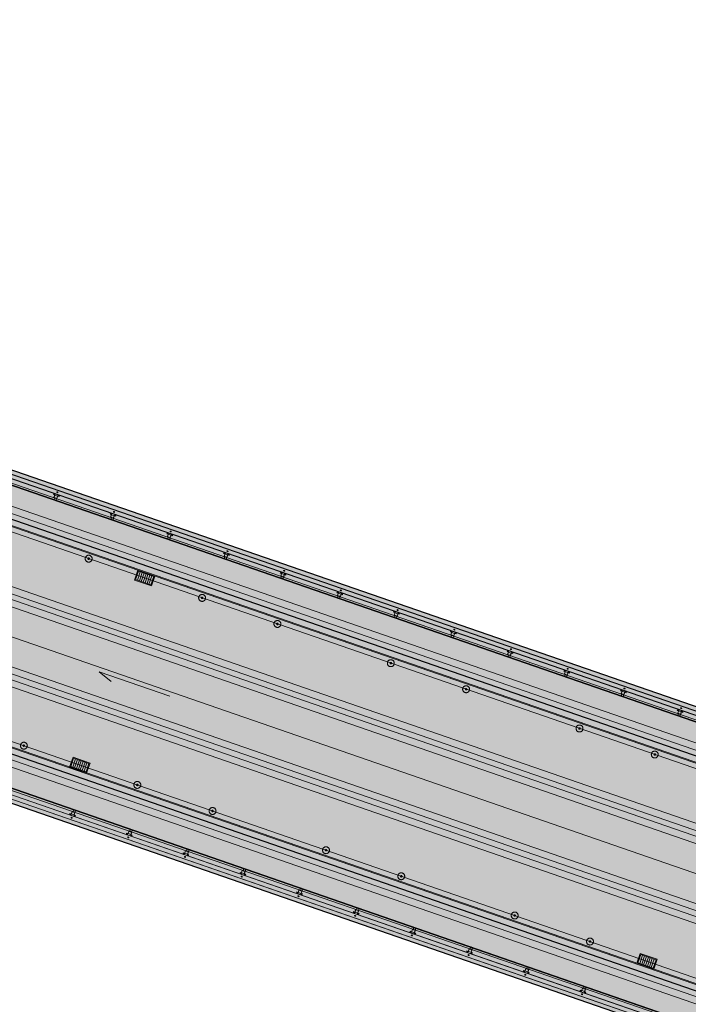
# Model space of a CAD drawing. Header units: metres. Extents: x 7508979 to 7510298, y 5841961 to 5842536.
# Tile 22 of 64: x 7509626 to 7509648, y 5842486 to 5842519. Entities that reach past the tile are written whole.
import ezdxf

# ---------------------------------------------------------------- set-up
doc = ezdxf.new("R2010")
doc.units = ezdxf.units.M
doc.linetypes.add('ACAD_ISO10W100', pattern=[18, 12, -3, 0, -3])
doc.linetypes.add('DASHED', pattern=[0.75, 0.5, -0.25])
for name, color, linetype, lineweight in [('013_AKP-Osie-2', 142, 'ACAD_ISO10W100', 18), ('07_AKP-Wyposazenie', 133, 'Continuous', 18), ('08_JK_beton_przerywana', 40, 'DASHED', 9), ('09_JK_stal_przerywana', 90, 'DASHED', 9), ('16_JK_wyposażenie cienka', 200, 'Continuous', 13), ('AKP-Beton-widok', 44, 'Continuous', 30), ('AKP-Opisy', 7, 'Continuous', 13)]:
    doc.layers.add(name, color=color, linetype=linetype, lineweight=lineweight)
doc.layers.add('03_AKP-Kreskowania', color=7, linetype='Continuous', lineweight=9, true_color=0xa6a6a6)

msp = doc.modelspace()

# ---------------------------------------------------------------- hatches: boundary and pattern name
at = {"layer": '03_AKP-Kreskowania', "ltscale": 100, "transparency": 33554687}
h = msp.add_hatch(dxfattribs=at)
h.set_pattern_fill('GRASS', color=256, scale=0.045, angle=160.9032)
h.set_pattern_definition([(250.90316, (7511633.8898, 5841844.2328), (0.49932114, -1.028167), [0.2143125, -1.4021336]), (205.90316, (7511633.8898, 5841844.2328), (0.49932114, -1.028167), [0.2143125, -0.9286875]), (295.90316, (7511633.8898, 5841844.2328), (1.028167, 0.49932114), [0.2143125, -0.9286875])])
edge = h.paths.add_edge_path()
edge.add_spline(control_points=[(7509560.428, 5842502.042), (7509560.976, 5842501.827), (7509562.224, 5842501.368), (7509563.485, 5842500.974), (7509564.203, 5842500.78)], knot_values=[19454.944206, 19454.944206, 19454.944206, 19454.944206, 21223.462374, 23456.740739, 23456.740739, 23456.740739, 23456.740739], degree=3, periodic=0)
edge.add_line((7509564.203, 5842500.78), (7509567.942, 5842511.58))
edge.add_line((7509567.942, 5842511.58), (7509567.945, 5842511.601))
edge.add_line((7509567.945, 5842511.601), (7509564.265, 5842513.123))
edge.add_line((7509564.265, 5842513.123), (7509560.428, 5842502.042))
edge = h.paths.add_edge_path()
edge.add_spline(control_points=[(7509557.96, 5842503.098), (7509558.5, 5842502.847), (7509559.045, 5842502.608), (7509559.593, 5842502.379)], knot_values=[24358.247031, 24358.247031, 24358.247031, 24358.247031, 26137.75858, 26137.75858, 26137.75858, 26137.75858], degree=3, periodic=0)
edge.add_line((7509559.593, 5842502.379), (7509563.432, 5842513.467))
edge.add_line((7509563.432, 5842513.467), (7509561.786, 5842514.148))
edge.add_line((7509561.786, 5842514.148), (7509557.96, 5842503.098))
edge = h.paths.add_edge_path()
edge.add_line((7509571.9, 5842523.027), (7509571.912, 5842523.045))
edge.add_line((7509571.912, 5842523.045), (7509575.65, 5842533.845))
edge.add_spline(control_points=[(7509575.65, 5842533.845), (7509574.966, 5842534.136), (7509573.732, 5842534.607), (7509572.467, 5842535.017), (7509571.904, 5842535.187)], knot_values=[19454.944206, 19454.944206, 19454.944206, 19454.944206, 21688.222571, 23456.740739, 23456.740739, 23456.740739, 23456.740739], degree=3, periodic=0)
edge.add_line((7509571.904, 5842535.187), (7509568.067, 5842524.106))
edge.add_line((7509568.067, 5842524.106), (7509571.9, 5842523.027))
edge = h.paths.add_edge_path()
edge.add_line((7509565.485, 5842524.833), (7509567.199, 5842524.351))
edge.add_line((7509567.199, 5842524.351), (7509571.038, 5842535.439))
edge.add_spline(control_points=[(7509571.038, 5842535.439), (7509570.467, 5842535.598), (7509569.891, 5842535.746), (7509569.311, 5842535.883)], knot_values=[24358.247031, 24358.247031, 24358.247031, 24358.247031, 26137.75858, 26137.75858, 26137.75858, 26137.75858], degree=3, periodic=0)
edge.add_line((7509569.311, 5842535.883), (7509565.485, 5842524.833))
edge = h.paths.add_edge_path()
edge.add_line((7509887.633, 5842386.674), (7509887.585, 5842386.691))
edge.add_line((7509887.585, 5842386.691), (7509891.94, 5842399.269))
edge.add_line((7509891.94, 5842399.269), (7509891.864, 5842399.293))
edge.add_line((7509891.864, 5842399.293), (7509887.479, 5842386.628))
edge.add_spline(control_points=[(7509887.479, 5842386.628), (7509887.954, 5842386.375), (7509890.784, 5842384.953), (7509893.631, 5842383.885), (7509896.087, 5842383.23), (7509896.113, 5842383.223)], knot_values=[21013.433794, 21013.433794, 21013.433794, 21013.433794, 22562.78043, 30165.17056, 30248.311095, 30248.311095, 30248.311095, 30248.311095], degree=3, periodic=0)
edge.add_line((7509896.113, 5842383.223), (7509900.72, 5842396.528))
edge.add_line((7509900.72, 5842396.528), (7509891.988, 5842399.254))
edge.add_line((7509891.988, 5842399.254), (7509887.633, 5842386.674))
edge = h.paths.add_edge_path()
edge.add_line((7509903.483, 5842409.68), (7509906.986, 5842419.799))
edge.add_spline(control_points=[(7509906.986, 5842419.799), (7509906.32, 5842420.076), (7509903.682, 5842421.115), (7509900.933, 5842421.938), (7509898.837, 5842422.185)], knot_values=[9690.860076, 9690.860076, 9690.860076, 9690.860076, 11850.095835, 18161.631326, 18161.631326, 18161.631326, 18161.631326], degree=3, periodic=0)
edge.add_line((7509898.837, 5842422.185), (7509895.51, 5842412.576))
edge.add_line((7509895.51, 5842412.576), (7509895.509, 5842412.571))
edge.add_line((7509895.509, 5842412.571), (7509903.483, 5842409.68))
at = {"layer": '03_AKP-Kreskowania', "ltscale": 100, "transparency": 33554572}
h = msp.add_hatch(color=256, dxfattribs=at)
h.dxf.hatch_style = 1
h.paths.add_polyline_path([(7509620.618, 5842503.678), (7509658.01, 5842490.732), (7509658.517, 5842492.197), (7509621.125, 5842505.143)])
at = {"layer": '03_AKP-Kreskowania', "ltscale": 100, "transparency": 33554636}
h = msp.add_hatch(color=256, dxfattribs=at)
h.dxf.hatch_style = 1
h.paths.add_polyline_path([(7509658.077, 5842490.497), (7509658.142, 5842490.686), (7509620.485, 5842503.724), (7509620.42, 5842503.535)])
at = {"layer": '03_AKP-Kreskowania', "ltscale": 100, "transparency": 33554508}
h = msp.add_hatch(color=256, dxfattribs=at)
h.dxf.hatch_style = 1
h.paths.add_polyline_path([(7509618.082, 5842496.936), (7509655.834, 5842483.866), (7509658.124, 5842490.481), (7509620.373, 5842503.551)])
at = {"layer": '03_AKP-Kreskowania', "ltscale": 100, "transparency": 33554636}
h = msp.add_hatch(color=256, dxfattribs=at)
h.dxf.hatch_style = 1
h.paths.add_polyline_path([(7509655.721, 5842483.693), (7509655.787, 5842483.882), (7509618.13, 5842496.92), (7509618.064, 5842496.731)])
at = {"layer": '03_AKP-Kreskowania', "ltscale": 100, "transparency": 33554572}
h = msp.add_hatch(color=256, dxfattribs=at)
h.dxf.hatch_style = 1
h.paths.add_polyline_path([(7509617.689, 5842495.22), (7509655.082, 5842482.274), (7509655.589, 5842483.739), (7509618.196, 5842496.685)])

# ---------------------------------------------------------------- linework, layer by layer
at = {"layer": '013_AKP-Osie-2', "ltscale": 100}
for p, q in [((7509902.654, 5842402.116), (7509563.636, 5842519.491)), ((7509903.734, 5842405.235), (7509582.485, 5842516.457)), ((7509901.574, 5842398.997), (7509562.556, 5842516.372))]:
    msp.add_line(p, q, dxfattribs=at)
at = {"layer": '07_AKP-Wyposazenie', "ltscale": 100}
for p, q in [((7509903.799, 5842405.423), (7509564.781, 5842522.798)), ((7509901.509, 5842398.808), (7509562.49, 5842516.183))]:
    msp.add_line(p, q, dxfattribs=at)
at = {"layer": '08_JK_beton_przerywana', "ltscale": 400}
for p, q in [((7509657.492, 5842491.107), (7509621.253, 5842503.654)), ((7509657.567, 5842491.324), (7509621.328, 5842503.871)), ((7509657.433, 5842490.937), (7509621.194, 5842503.484)), ((7509657.358, 5842490.72), (7509621.118, 5842503.267)), ((7509656.74, 5842488.934), (7509620.5, 5842501.481)), ((7509656.605, 5842488.546), (7509620.366, 5842501.093)), ((7509656.664, 5842488.716), (7509620.425, 5842501.263)), ((7509656.53, 5842488.329), (7509620.291, 5842500.876)), ((7509655.912, 5842486.543), (7509619.672, 5842499.089)), ((7509655.837, 5842486.325), (7509619.597, 5842498.872)), ((7509655.702, 5842485.938), (7509619.463, 5842498.485)), ((7509655.778, 5842486.155), (7509619.538, 5842498.702)), ((7509655.009, 5842483.935), (7509618.769, 5842496.481)), ((7509655.084, 5842484.152), (7509618.845, 5842496.699)), ((7509654.875, 5842483.547), (7509618.635, 5842496.094)), ((7509654.95, 5842483.764), (7509618.71, 5842496.311))]:
    msp.add_line(p, q, dxfattribs=at)
at = {"layer": '09_JK_stal_przerywana', "ltscale": 200}
for p, q in [((7509575.662, 5842520.741), (7509892.574, 5842411.02)), ((7509575.619, 5842520.616), (7509892.531, 5842410.895)), ((7509572.357, 5842511.197), (7509889.27, 5842401.476)), ((7509572.314, 5842511.072), (7509889.227, 5842401.351))]:
    msp.add_line(p, q, dxfattribs=at)
at = {"layer": '09_JK_stal_przerywana', "ltscale": 100}
for centre, radius in [((7509627.857, 5842500.748), 0.115), ((7509627.857, 5842500.748), 0.025), ((7509631.637, 5842499.44), 0.115), ((7509631.637, 5842499.44), 0.025), ((7509634.146, 5842498.571), 0.115), ((7509634.146, 5842498.571), 0.025), ((7509637.926, 5842497.263), 0.115), ((7509637.926, 5842497.263), 0.025), ((7509640.435, 5842496.394), 0.115), ((7509640.435, 5842496.394), 0.025), ((7509644.215, 5842495.085), 0.115), ((7509644.215, 5842495.085), 0.025), ((7509625.698, 5842494.511), 0.115), ((7509625.698, 5842494.511), 0.025), ((7509646.723, 5842494.217), 0.115), ((7509646.723, 5842494.217), 0.025), ((7509629.478, 5842493.202), 0.115), ((7509629.478, 5842493.202), 0.025), ((7509631.986, 5842492.334), 0.115), ((7509631.986, 5842492.334), 0.025), ((7509635.766, 5842491.025), 0.115), ((7509635.766, 5842491.025), 0.025), ((7509638.275, 5842490.156), 0.115), ((7509638.275, 5842490.156), 0.025), ((7509642.055, 5842488.848), 0.115), ((7509642.055, 5842488.848), 0.025), ((7509644.564, 5842487.979), 0.115), ((7509644.564, 5842487.979), 0.025)]:
    msp.add_circle(centre, radius, dxfattribs=at)
at = {"layer": '16_JK_wyposażenie cienka'}
for p, q in [((7509565.201, 5842524.012), (7509893.703, 5842410.279)), ((7509565.22, 5842524.066), (7509893.721, 5842410.333)), ((7509565.194, 5842523.992), (7509893.696, 5842410.259)), ((7509575.663, 5842520.745), (7509892.576, 5842411.023)), ((7509575.617, 5842520.612), (7509892.53, 5842410.891)), ((7509562.051, 5842514.915), (7509901.07, 5842397.54)), ((7509562.07, 5842514.969), (7509901.089, 5842397.594)), ((7509562.077, 5842514.989), (7509901.096, 5842397.614)), ((7509572.359, 5842511.201), (7509889.271, 5842401.479)), ((7509572.313, 5842511.068), (7509889.225, 5842401.347)), ((7509626.681, 5842502.886), (7509626.703, 5842502.926)), ((7509626.728, 5842502.869), (7509626.681, 5842502.886)), ((7509626.702, 5842502.795), (7509626.743, 5842502.912)), ((7509626.743, 5842502.912), (7509626.702, 5842502.795)), ((7509626.736, 5842502.771), (7509626.755, 5842502.765)), ((7509626.756, 5842502.77), (7509626.739, 5842502.775)), ((7509626.749, 5842502.777), (7509626.743, 5842502.758)), ((7509626.837, 5842502.879), (7509626.797, 5842502.762)), ((7509626.8, 5842502.77), (7509626.837, 5842502.879)), ((7509626.87, 5842502.82), (7509626.823, 5842502.836)), ((7509626.877, 5842502.865), (7509626.87, 5842502.82)), ((7509628.571, 5842502.231), (7509628.593, 5842502.271)), ((7509628.618, 5842502.215), (7509628.571, 5842502.231)), ((7509628.592, 5842502.14), (7509628.633, 5842502.257)), ((7509628.633, 5842502.257), (7509628.592, 5842502.14)), ((7509628.626, 5842502.117), (7509628.645, 5842502.11)), ((7509628.646, 5842502.115), (7509628.629, 5842502.121)), ((7509628.639, 5842502.123), (7509628.633, 5842502.104)), ((7509628.727, 5842502.225), (7509628.687, 5842502.108)), ((7509628.69, 5842502.116), (7509628.727, 5842502.225)), ((7509628.76, 5842502.166), (7509628.713, 5842502.182)), ((7509628.767, 5842502.211), (7509628.76, 5842502.166)), ((7509630.461, 5842501.577), (7509630.483, 5842501.617)), ((7509630.508, 5842501.561), (7509630.461, 5842501.577)), ((7509630.482, 5842501.486), (7509630.523, 5842501.603)), ((7509630.523, 5842501.603), (7509630.482, 5842501.486)), ((7509630.516, 5842501.462), (7509630.535, 5842501.456)), ((7509630.536, 5842501.461), (7509630.519, 5842501.467)), ((7509630.529, 5842501.469), (7509630.523, 5842501.45)), ((7509630.617, 5842501.57), (7509630.577, 5842501.453)), ((7509630.58, 5842501.462), (7509630.617, 5842501.57)), ((7509630.65, 5842501.511), (7509630.602, 5842501.528)), ((7509630.657, 5842501.557), (7509630.65, 5842501.511)), ((7509632.351, 5842500.923), (7509632.373, 5842500.963)), ((7509632.398, 5842500.906), (7509632.351, 5842500.923)), ((7509632.372, 5842500.832), (7509632.413, 5842500.949)), ((7509632.413, 5842500.949), (7509632.372, 5842500.832)), ((7509632.406, 5842500.808), (7509632.425, 5842500.802)), ((7509632.426, 5842500.807), (7509632.409, 5842500.812)), ((7509632.419, 5842500.814), (7509632.412, 5842500.795)), ((7509632.507, 5842500.916), (7509632.467, 5842500.799)), ((7509632.47, 5842500.807), (7509632.507, 5842500.916)), ((7509632.54, 5842500.857), (7509632.492, 5842500.873)), ((7509632.547, 5842500.902), (7509632.54, 5842500.857)), ((7509634.241, 5842500.268), (7509634.263, 5842500.308)), ((7509634.288, 5842500.252), (7509634.241, 5842500.268)), ((7509634.262, 5842500.177), (7509634.303, 5842500.294)), ((7509634.303, 5842500.294), (7509634.262, 5842500.177)), ((7509634.296, 5842500.154), (7509634.315, 5842500.147)), ((7509634.316, 5842500.152), (7509634.299, 5842500.158)), ((7509634.309, 5842500.16), (7509634.302, 5842500.141)), ((7509634.397, 5842500.262), (7509634.357, 5842500.145)), ((7509634.359, 5842500.153), (7509634.397, 5842500.262)), ((7509634.43, 5842500.203), (7509634.382, 5842500.219)), ((7509634.437, 5842500.248), (7509634.43, 5842500.203)), ((7509636.131, 5842499.614), (7509636.153, 5842499.654)), ((7509636.178, 5842499.598), (7509636.131, 5842499.614)), ((7509636.152, 5842499.523), (7509636.193, 5842499.64)), ((7509636.193, 5842499.64), (7509636.152, 5842499.523)), ((7509636.186, 5842499.499), (7509636.205, 5842499.493)), ((7509636.206, 5842499.498), (7509636.189, 5842499.504)), ((7509636.199, 5842499.506), (7509636.192, 5842499.487)), ((7509636.287, 5842499.607), (7509636.246, 5842499.49)), ((7509636.249, 5842499.499), (7509636.287, 5842499.607)), ((7509636.32, 5842499.548), (7509636.272, 5842499.565)), ((7509636.327, 5842499.594), (7509636.32, 5842499.548)), ((7509638.02, 5842498.96), (7509638.042, 5842499)), ((7509638.068, 5842498.943), (7509638.02, 5842498.96)), ((7509638.042, 5842498.869), (7509638.082, 5842498.986)), ((7509638.082, 5842498.986), (7509638.042, 5842498.869)), ((7509638.076, 5842498.845), (7509638.095, 5842498.839)), ((7509638.096, 5842498.844), (7509638.079, 5842498.849)), ((7509638.089, 5842498.851), (7509638.082, 5842498.832)), ((7509638.177, 5842498.953), (7509638.136, 5842498.836)), ((7509638.139, 5842498.844), (7509638.177, 5842498.953)), ((7509638.209, 5842498.894), (7509638.162, 5842498.91)), ((7509638.217, 5842498.939), (7509638.209, 5842498.894)), ((7509639.91, 5842498.305), (7509639.932, 5842498.345)), ((7509639.958, 5842498.289), (7509639.91, 5842498.305)), ((7509639.932, 5842498.214), (7509639.972, 5842498.331)), ((7509639.972, 5842498.331), (7509639.932, 5842498.214)), ((7509639.966, 5842498.191), (7509639.985, 5842498.184)), ((7509639.986, 5842498.189), (7509639.969, 5842498.195)), ((7509639.979, 5842498.197), (7509639.972, 5842498.178)), ((7509640.067, 5842498.299), (7509640.026, 5842498.182)), ((7509640.029, 5842498.19), (7509640.067, 5842498.299)), ((7509640.099, 5842498.24), (7509640.052, 5842498.256)), ((7509640.107, 5842498.285), (7509640.099, 5842498.24)), ((7509641.8, 5842497.651), (7509641.822, 5842497.691)), ((7509641.848, 5842497.635), (7509641.8, 5842497.651)), ((7509641.822, 5842497.56), (7509641.862, 5842497.677)), ((7509641.862, 5842497.677), (7509641.822, 5842497.56)), ((7509641.856, 5842497.536), (7509641.875, 5842497.53)), ((7509641.876, 5842497.535), (7509641.859, 5842497.541)), ((7509641.869, 5842497.543), (7509641.862, 5842497.524)), ((7509641.957, 5842497.644), (7509641.916, 5842497.527)), ((7509641.919, 5842497.536), (7509641.957, 5842497.644)), ((7509641.989, 5842497.585), (7509641.942, 5842497.602)), ((7509641.997, 5842497.631), (7509641.989, 5842497.585)), ((7509643.69, 5842496.997), (7509643.712, 5842497.037)), ((7509643.738, 5842496.98), (7509643.69, 5842496.997)), ((7509643.712, 5842496.906), (7509643.752, 5842497.023)), ((7509643.752, 5842497.023), (7509643.712, 5842496.906)), ((7509643.746, 5842496.882), (7509643.765, 5842496.876)), ((7509643.765, 5842496.881), (7509643.748, 5842496.886)), ((7509643.759, 5842496.888), (7509643.752, 5842496.869)), ((7509643.847, 5842496.99), (7509643.806, 5842496.873)), ((7509643.809, 5842496.881), (7509643.847, 5842496.99)), ((7509643.879, 5842496.931), (7509643.832, 5842496.948)), ((7509643.887, 5842496.976), (7509643.879, 5842496.931)), ((7509645.58, 5842496.342), (7509645.602, 5842496.382)), ((7509645.627, 5842496.326), (7509645.58, 5842496.342)), ((7509645.602, 5842496.251), (7509645.642, 5842496.368)), ((7509645.642, 5842496.368), (7509645.602, 5842496.251)), ((7509645.636, 5842496.228), (7509645.655, 5842496.221)), ((7509645.655, 5842496.226), (7509645.638, 5842496.232)), ((7509645.649, 5842496.234), (7509645.642, 5842496.215)), ((7509645.737, 5842496.336), (7509645.696, 5842496.219)), ((7509645.699, 5842496.227), (7509645.737, 5842496.336)), ((7509645.769, 5842496.277), (7509645.722, 5842496.293)), ((7509645.777, 5842496.322), (7509645.769, 5842496.277)), ((7509647.47, 5842495.688), (7509647.492, 5842495.728)), ((7509647.517, 5842495.672), (7509647.47, 5842495.688)), ((7509647.492, 5842495.597), (7509647.532, 5842495.714)), ((7509647.532, 5842495.714), (7509647.492, 5842495.597)), ((7509647.526, 5842495.573), (7509647.545, 5842495.567)), ((7509647.545, 5842495.572), (7509647.528, 5842495.578)), ((7509647.538, 5842495.58), (7509647.532, 5842495.561)), ((7509647.627, 5842495.681), (7509647.586, 5842495.564)), ((7509647.589, 5842495.573), (7509647.627, 5842495.681)), ((7509647.659, 5842495.622), (7509647.612, 5842495.639)), ((7509647.667, 5842495.668), (7509647.659, 5842495.622)), ((7509627.232, 5842492.25), (7509627.224, 5842492.205)), ((7509627.279, 5842492.234), (7509627.232, 5842492.25)), ((7509627.305, 5842492.308), (7509627.264, 5842492.191)), ((7509627.264, 5842492.191), (7509627.305, 5842492.308)), ((7509627.362, 5842492.295), (7509627.345, 5842492.301)), ((7509627.346, 5842492.306), (7509627.365, 5842492.299)), ((7509627.352, 5842492.293), (7509627.359, 5842492.312)), ((7509627.359, 5842492.158), (7509627.399, 5842492.276)), ((7509627.396, 5842492.267), (7509627.359, 5842492.158)), ((7509627.421, 5842492.185), (7509627.373, 5842492.201)), ((7509627.399, 5842492.145), (7509627.421, 5842492.185)), ((7509629.122, 5842491.596), (7509629.114, 5842491.551)), ((7509629.169, 5842491.579), (7509629.122, 5842491.596)), ((7509629.195, 5842491.654), (7509629.154, 5842491.537)), ((7509629.154, 5842491.537), (7509629.195, 5842491.654)), ((7509629.252, 5842491.64), (7509629.235, 5842491.646)), ((7509629.236, 5842491.651), (7509629.255, 5842491.645)), ((7509629.242, 5842491.639), (7509629.249, 5842491.658)), ((7509629.249, 5842491.504), (7509629.289, 5842491.621)), ((7509629.286, 5842491.613), (7509629.249, 5842491.504)), ((7509629.311, 5842491.53), (7509629.263, 5842491.547)), ((7509629.289, 5842491.49), (7509629.311, 5842491.53)), ((7509631.011, 5842490.941), (7509631.004, 5842490.896)), ((7509631.059, 5842490.925), (7509631.011, 5842490.941)), ((7509631.085, 5842491), (7509631.044, 5842490.883)), ((7509631.044, 5842490.883), (7509631.085, 5842491)), ((7509631.142, 5842490.986), (7509631.125, 5842490.992)), ((7509631.126, 5842490.997), (7509631.145, 5842490.99)), ((7509631.132, 5842490.984), (7509631.139, 5842491.003)), ((7509631.138, 5842490.85), (7509631.179, 5842490.967)), ((7509631.176, 5842490.958), (7509631.138, 5842490.85)), ((7509631.2, 5842490.876), (7509631.153, 5842490.892)), ((7509631.178, 5842490.836), (7509631.2, 5842490.876)), ((7509632.901, 5842490.287), (7509632.894, 5842490.242)), ((7509632.949, 5842490.271), (7509632.901, 5842490.287)), ((7509632.975, 5842490.345), (7509632.934, 5842490.228)), ((7509632.934, 5842490.228), (7509632.975, 5842490.345)), ((7509633.032, 5842490.332), (7509633.015, 5842490.338)), ((7509633.016, 5842490.343), (7509633.035, 5842490.336)), ((7509633.022, 5842490.33), (7509633.029, 5842490.349)), ((7509633.028, 5842490.195), (7509633.069, 5842490.313)), ((7509633.066, 5842490.304), (7509633.028, 5842490.195)), ((7509633.09, 5842490.222), (7509633.043, 5842490.238)), ((7509633.068, 5842490.182), (7509633.09, 5842490.222)), ((7509634.791, 5842489.633), (7509634.784, 5842489.588)), ((7509634.839, 5842489.616), (7509634.791, 5842489.633)), ((7509634.864, 5842489.691), (7509634.824, 5842489.574)), ((7509634.824, 5842489.574), (7509634.864, 5842489.691)), ((7509634.922, 5842489.677), (7509634.905, 5842489.683)), ((7509634.906, 5842489.688), (7509634.925, 5842489.682)), ((7509634.912, 5842489.676), (7509634.919, 5842489.695)), ((7509634.918, 5842489.541), (7509634.959, 5842489.658)), ((7509634.956, 5842489.65), (7509634.918, 5842489.541)), ((7509634.98, 5842489.567), (7509634.933, 5842489.584)), ((7509634.958, 5842489.527), (7509634.98, 5842489.567)), ((7509636.681, 5842488.978), (7509636.674, 5842488.933)), ((7509636.729, 5842488.962), (7509636.681, 5842488.978)), ((7509636.754, 5842489.037), (7509636.714, 5842488.92)), ((7509636.714, 5842488.92), (7509636.754, 5842489.037)), ((7509636.812, 5842489.023), (7509636.795, 5842489.029)), ((7509636.796, 5842489.034), (7509636.815, 5842489.027)), ((7509636.802, 5842489.021), (7509636.808, 5842489.04)), ((7509636.808, 5842488.887), (7509636.849, 5842489.004)), ((7509636.846, 5842488.995), (7509636.808, 5842488.887)), ((7509636.87, 5842488.913), (7509636.823, 5842488.929)), ((7509636.848, 5842488.873), (7509636.87, 5842488.913)), ((7509638.571, 5842488.324), (7509638.564, 5842488.279)), ((7509638.618, 5842488.308), (7509638.571, 5842488.324)), ((7509638.644, 5842488.382), (7509638.604, 5842488.265)), ((7509638.604, 5842488.265), (7509638.644, 5842488.382)), ((7509638.702, 5842488.369), (7509638.685, 5842488.375)), ((7509638.686, 5842488.38), (7509638.705, 5842488.373)), ((7509638.692, 5842488.367), (7509638.698, 5842488.386)), ((7509638.698, 5842488.232), (7509638.739, 5842488.35)), ((7509638.736, 5842488.341), (7509638.698, 5842488.232)), ((7509638.76, 5842488.259), (7509638.713, 5842488.275)), ((7509638.738, 5842488.219), (7509638.76, 5842488.259)), ((7509640.461, 5842487.67), (7509640.454, 5842487.625)), ((7509640.508, 5842487.653), (7509640.461, 5842487.67)), ((7509640.534, 5842487.728), (7509640.494, 5842487.611)), ((7509640.494, 5842487.611), (7509640.534, 5842487.728)), ((7509640.592, 5842487.714), (7509640.575, 5842487.72)), ((7509640.576, 5842487.725), (7509640.595, 5842487.719)), ((7509640.582, 5842487.713), (7509640.588, 5842487.732)), ((7509640.588, 5842487.578), (7509640.629, 5842487.695)), ((7509640.626, 5842487.687), (7509640.588, 5842487.578)), ((7509640.65, 5842487.604), (7509640.603, 5842487.621)), ((7509640.628, 5842487.564), (7509640.65, 5842487.604)), ((7509642.351, 5842487.015), (7509642.344, 5842486.97)), ((7509642.398, 5842486.999), (7509642.351, 5842487.015)), ((7509642.424, 5842487.074), (7509642.384, 5842486.957)), ((7509642.384, 5842486.957), (7509642.424, 5842487.074)), ((7509642.482, 5842487.06), (7509642.465, 5842487.066)), ((7509642.466, 5842487.071), (7509642.484, 5842487.064)), ((7509642.472, 5842487.058), (7509642.478, 5842487.077)), ((7509642.478, 5842486.924), (7509642.519, 5842487.041)), ((7509642.516, 5842487.032), (7509642.478, 5842486.924)), ((7509642.54, 5842486.95), (7509642.493, 5842486.966)), ((7509642.518, 5842486.91), (7509642.54, 5842486.95)), ((7509644.241, 5842486.361), (7509644.234, 5842486.316)), ((7509644.288, 5842486.345), (7509644.241, 5842486.361)), ((7509644.314, 5842486.419), (7509644.274, 5842486.302)), ((7509644.274, 5842486.302), (7509644.314, 5842486.419)), ((7509644.372, 5842486.406), (7509644.355, 5842486.412)), ((7509644.356, 5842486.417), (7509644.374, 5842486.41)), ((7509644.362, 5842486.404), (7509644.368, 5842486.423)), ((7509644.368, 5842486.269), (7509644.409, 5842486.387)), ((7509644.406, 5842486.378), (7509644.368, 5842486.269)), ((7509644.43, 5842486.296), (7509644.383, 5842486.312)), ((7509644.408, 5842486.256), (7509644.43, 5842486.296))]:
    msp.add_line(p, q, dxfattribs=at)
at = {"layer": '16_JK_wyposażenie cienka', "ltscale": 10}
for p, q in [((7509626.823, 5842502.836), (7509626.728, 5842502.869)), ((7509628.713, 5842502.182), (7509628.618, 5842502.215)), ((7509630.602, 5842501.528), (7509630.508, 5842501.561)), ((7509632.492, 5842500.873), (7509632.398, 5842500.906)), ((7509634.382, 5842500.219), (7509634.288, 5842500.252)), ((7509636.272, 5842499.565), (7509636.178, 5842499.598)), ((7509638.162, 5842498.91), (7509638.068, 5842498.943)), ((7509640.052, 5842498.256), (7509639.958, 5842498.289)), ((7509641.942, 5842497.602), (7509641.848, 5842497.635)), ((7509643.832, 5842496.948), (7509643.738, 5842496.98)), ((7509645.722, 5842496.293), (7509645.627, 5842496.326)), ((7509647.612, 5842495.639), (7509647.517, 5842495.672)), ((7509627.373, 5842492.201), (7509627.279, 5842492.234)), ((7509629.263, 5842491.547), (7509629.169, 5842491.579)), ((7509631.153, 5842490.892), (7509631.059, 5842490.925)), ((7509633.043, 5842490.238), (7509632.949, 5842490.271)), ((7509634.933, 5842489.584), (7509634.839, 5842489.616)), ((7509636.823, 5842488.929), (7509636.729, 5842488.962)), ((7509638.713, 5842488.275), (7509638.618, 5842488.308)), ((7509640.603, 5842487.621), (7509640.508, 5842487.653)), ((7509642.493, 5842486.966), (7509642.398, 5842486.999)), ((7509644.383, 5842486.312), (7509644.288, 5842486.345))]:
    msp.add_line(p, q, dxfattribs=at)
at = {"layer": '16_JK_wyposażenie cienka', "ltscale": 100}
for p, q in [((7509629.483, 5842500.032), (7509629.578, 5842500.306)), ((7509629.642, 5842500.284), (7509629.547, 5842500.01)), ((7509629.611, 5842499.988), (7509629.706, 5842500.262)), ((7509629.769, 5842500.24), (7509629.675, 5842499.966)), ((7509629.738, 5842499.944), (7509629.833, 5842500.218)), ((7509629.897, 5842500.196), (7509629.802, 5842499.922)), ((7509629.866, 5842499.9), (7509629.961, 5842500.174)), ((7509627.324, 5842493.795), (7509627.418, 5842494.069)), ((7509627.482, 5842494.047), (7509627.387, 5842493.772)), ((7509627.451, 5842493.75), (7509627.546, 5842494.024)), ((7509627.61, 5842494.002), (7509627.515, 5842493.728)), ((7509627.579, 5842493.706), (7509627.674, 5842493.98)), ((7509627.737, 5842493.958), (7509627.643, 5842493.684)), ((7509627.706, 5842493.662), (7509627.801, 5842493.936)), ((7509646.223, 5842487.251), (7509646.318, 5842487.525)), ((7509646.382, 5842487.503), (7509646.287, 5842487.229)), ((7509646.35, 5842487.207), (7509646.445, 5842487.481)), ((7509646.509, 5842487.459), (7509646.414, 5842487.185)), ((7509646.478, 5842487.163), (7509646.573, 5842487.437)), ((7509646.637, 5842487.415), (7509646.542, 5842487.141)), ((7509646.606, 5842487.119), (7509646.701, 5842487.393))]:
    msp.add_line(p, q, dxfattribs=at)
at = {"layer": '16_JK_wyposażenie cienka'}
for points in [[(7509626.837, 5842502.879), (7509626.795, 5842502.756), (7509626.7, 5842502.789), (7509626.743, 5842502.912)], [(7509628.727, 5842502.225), (7509628.685, 5842502.102), (7509628.59, 5842502.135), (7509628.633, 5842502.257)], [(7509630.617, 5842501.57), (7509630.575, 5842501.448), (7509630.48, 5842501.48), (7509630.523, 5842501.603)], [(7509632.507, 5842500.916), (7509632.465, 5842500.793), (7509632.37, 5842500.826), (7509632.413, 5842500.949)], [(7509634.397, 5842500.262), (7509634.355, 5842500.139), (7509634.26, 5842500.172), (7509634.303, 5842500.294)], [(7509636.287, 5842499.607), (7509636.244, 5842499.485), (7509636.15, 5842499.517), (7509636.193, 5842499.64)], [(7509638.177, 5842498.953), (7509638.134, 5842498.83), (7509638.04, 5842498.863), (7509638.082, 5842498.986)], [(7509640.067, 5842498.299), (7509640.024, 5842498.176), (7509639.93, 5842498.209), (7509639.972, 5842498.331)], [(7509641.957, 5842497.644), (7509641.914, 5842497.522), (7509641.82, 5842497.554), (7509641.862, 5842497.677)], [(7509643.847, 5842496.99), (7509643.804, 5842496.867), (7509643.71, 5842496.9), (7509643.752, 5842497.023)], [(7509645.737, 5842496.336), (7509645.694, 5842496.213), (7509645.6, 5842496.246), (7509645.642, 5842496.368)], [(7509647.627, 5842495.681), (7509647.584, 5842495.559), (7509647.49, 5842495.591), (7509647.532, 5842495.714)], [(7509627.359, 5842492.158), (7509627.401, 5842492.281), (7509627.307, 5842492.314), (7509627.264, 5842492.191)], [(7509629.249, 5842491.504), (7509629.291, 5842491.627), (7509629.197, 5842491.66), (7509629.154, 5842491.537)], [(7509631.138, 5842490.85), (7509631.181, 5842490.973), (7509631.087, 5842491.005), (7509631.044, 5842490.883)], [(7509633.028, 5842490.195), (7509633.071, 5842490.318), (7509632.976, 5842490.351), (7509632.934, 5842490.228)], [(7509634.918, 5842489.541), (7509634.961, 5842489.664), (7509634.866, 5842489.697), (7509634.824, 5842489.574)], [(7509636.808, 5842488.887), (7509636.851, 5842489.01), (7509636.756, 5842489.042), (7509636.714, 5842488.92)], [(7509638.698, 5842488.232), (7509638.741, 5842488.355), (7509638.646, 5842488.388), (7509638.604, 5842488.265)], [(7509640.588, 5842487.578), (7509640.631, 5842487.701), (7509640.536, 5842487.734), (7509640.494, 5842487.611)], [(7509642.478, 5842486.924), (7509642.521, 5842487.047), (7509642.426, 5842487.079), (7509642.384, 5842486.957)], [(7509644.368, 5842486.269), (7509644.411, 5842486.392), (7509644.316, 5842486.425), (7509644.274, 5842486.302)]]:
    msp.add_lwpolyline(points, dxfattribs=at)
for points in [[(7509626.793, 5842502.757), (7509626.767, 5842502.683), (7509626.701, 5842502.706), (7509626.727, 5842502.78)], [(7509628.683, 5842502.102), (7509628.657, 5842502.029), (7509628.591, 5842502.052), (7509628.617, 5842502.125)], [(7509630.573, 5842501.448), (7509630.547, 5842501.374), (7509630.481, 5842501.397), (7509630.507, 5842501.471)], [(7509632.463, 5842500.794), (7509632.437, 5842500.72), (7509632.371, 5842500.743), (7509632.397, 5842500.817)], [(7509634.353, 5842500.139), (7509634.327, 5842500.066), (7509634.261, 5842500.089), (7509634.287, 5842500.162)], [(7509636.243, 5842499.485), (7509636.217, 5842499.411), (7509636.151, 5842499.434), (7509636.176, 5842499.508)], [(7509638.133, 5842498.831), (7509638.107, 5842498.757), (7509638.041, 5842498.78), (7509638.066, 5842498.854)], [(7509640.022, 5842498.176), (7509639.997, 5842498.103), (7509639.931, 5842498.126), (7509639.956, 5842498.199)], [(7509641.912, 5842497.522), (7509641.887, 5842497.449), (7509641.821, 5842497.471), (7509641.846, 5842497.545)], [(7509643.802, 5842496.868), (7509643.777, 5842496.794), (7509643.711, 5842496.817), (7509643.736, 5842496.891)], [(7509645.692, 5842496.214), (7509645.667, 5842496.14), (7509645.601, 5842496.163), (7509645.626, 5842496.236)], [(7509647.582, 5842495.559), (7509647.557, 5842495.486), (7509647.491, 5842495.508), (7509647.516, 5842495.582)], [(7509627.399, 5842492.282), (7509627.425, 5842492.356), (7509627.359, 5842492.379), (7509627.333, 5842492.305)], [(7509629.289, 5842491.628), (7509629.315, 5842491.701), (7509629.249, 5842491.724), (7509629.223, 5842491.651)], [(7509631.179, 5842490.973), (7509631.205, 5842491.047), (7509631.138, 5842491.07), (7509631.113, 5842490.996)], [(7509633.069, 5842490.319), (7509633.095, 5842490.393), (7509633.028, 5842490.416), (7509633.003, 5842490.342)], [(7509634.959, 5842489.665), (7509634.985, 5842489.738), (7509634.918, 5842489.761), (7509634.893, 5842489.688)], [(7509636.849, 5842489.01), (7509636.874, 5842489.084), (7509636.808, 5842489.107), (7509636.783, 5842489.033)], [(7509638.739, 5842488.356), (7509638.764, 5842488.43), (7509638.698, 5842488.453), (7509638.673, 5842488.379)], [(7509640.629, 5842487.702), (7509640.654, 5842487.775), (7509640.588, 5842487.798), (7509640.563, 5842487.725)], [(7509642.519, 5842487.047), (7509642.544, 5842487.121), (7509642.478, 5842487.144), (7509642.453, 5842487.07)], [(7509644.409, 5842486.393), (7509644.434, 5842486.467), (7509644.368, 5842486.49), (7509644.343, 5842486.416)]]:
    msp.add_lwpolyline(points, close=True, dxfattribs=at)
at = {"layer": '16_JK_wyposażenie cienka', "ltscale": 100}
for points in [[(7509630.063, 5842500.17), (7509629.496, 5842500.366), (7509629.381, 5842500.036), (7509629.948, 5842499.839)], [(7509630.025, 5842500.152), (7509629.514, 5842500.328), (7509629.419, 5842500.054), (7509629.93, 5842499.878)], [(7509627.903, 5842493.933), (7509627.336, 5842494.129), (7509627.222, 5842493.798), (7509627.789, 5842493.602)], [(7509627.865, 5842493.914), (7509627.355, 5842494.091), (7509627.26, 5842493.817), (7509627.77, 5842493.64)], [(7509646.802, 5842487.389), (7509646.235, 5842487.586), (7509646.121, 5842487.255), (7509646.688, 5842487.058)], [(7509646.764, 5842487.371), (7509646.254, 5842487.547), (7509646.159, 5842487.273), (7509646.669, 5842487.097)]]:
    msp.add_lwpolyline(points, close=True, dxfattribs=at)
at = {"layer": '16_JK_wyposażenie cienka'}
for centre, radius in [((7509626.719, 5842502.904), 0.015), ((7509626.719, 5842502.904), 0.013), ((7509626.813, 5842502.962), 0.015), ((7509626.851, 5842502.858), 0.015), ((7509626.851, 5842502.858), 0.013), ((7509628.609, 5842502.25), 0.015), ((7509628.609, 5842502.25), 0.013), ((7509628.703, 5842502.307), 0.015), ((7509628.741, 5842502.204), 0.015), ((7509628.741, 5842502.204), 0.013), ((7509630.499, 5842501.595), 0.015), ((7509630.499, 5842501.595), 0.013), ((7509630.593, 5842501.653), 0.015), ((7509630.631, 5842501.55), 0.015), ((7509630.631, 5842501.55), 0.013), ((7509632.483, 5842500.999), 0.015), ((7509632.389, 5842500.941), 0.015), ((7509632.389, 5842500.941), 0.013), ((7509632.521, 5842500.895), 0.015), ((7509632.521, 5842500.895), 0.013), ((7509634.373, 5842500.344), 0.015), ((7509634.279, 5842500.287), 0.015), ((7509634.279, 5842500.287), 0.013), ((7509634.411, 5842500.241), 0.015), ((7509634.411, 5842500.241), 0.013), ((7509636.263, 5842499.69), 0.015), ((7509636.169, 5842499.632), 0.015), ((7509636.169, 5842499.632), 0.013), ((7509636.301, 5842499.587), 0.015), ((7509636.301, 5842499.587), 0.013), ((7509638.153, 5842499.036), 0.015), ((7509638.059, 5842498.978), 0.015), ((7509638.059, 5842498.978), 0.013), ((7509638.191, 5842498.932), 0.015), ((7509638.191, 5842498.932), 0.013), ((7509640.043, 5842498.381), 0.015), ((7509639.949, 5842498.324), 0.015), ((7509639.949, 5842498.324), 0.013), ((7509640.081, 5842498.278), 0.015), ((7509640.081, 5842498.278), 0.013), ((7509641.932, 5842497.727), 0.015), ((7509641.839, 5842497.669), 0.015), ((7509641.839, 5842497.669), 0.013), ((7509641.971, 5842497.624), 0.015), ((7509641.971, 5842497.624), 0.013), ((7509643.822, 5842497.073), 0.015), ((7509643.728, 5842497.015), 0.015), ((7509643.728, 5842497.015), 0.013), ((7509643.861, 5842496.969), 0.015), ((7509643.861, 5842496.969), 0.013), ((7509645.712, 5842496.418), 0.015), ((7509645.618, 5842496.361), 0.015), ((7509645.618, 5842496.361), 0.013), ((7509645.751, 5842496.315), 0.015), ((7509645.751, 5842496.315), 0.013), ((7509647.602, 5842495.764), 0.015), ((7509647.508, 5842495.706), 0.015), ((7509647.508, 5842495.706), 0.013), ((7509647.641, 5842495.661), 0.015), ((7509647.641, 5842495.661), 0.013), ((7509627.25, 5842492.212), 0.015), ((7509627.25, 5842492.212), 0.013), ((7509627.382, 5842492.166), 0.015), ((7509627.382, 5842492.166), 0.013), ((7509627.288, 5842492.109), 0.015), ((7509629.14, 5842491.558), 0.015), ((7509629.14, 5842491.558), 0.013), ((7509629.272, 5842491.512), 0.015), ((7509629.272, 5842491.512), 0.013), ((7509629.178, 5842491.454), 0.015), ((7509631.03, 5842490.903), 0.015), ((7509631.03, 5842490.903), 0.013), ((7509631.162, 5842490.857), 0.015), ((7509631.162, 5842490.857), 0.013), ((7509631.068, 5842490.8), 0.015), ((7509632.92, 5842490.249), 0.015), ((7509632.92, 5842490.249), 0.013), ((7509633.052, 5842490.203), 0.015), ((7509633.052, 5842490.203), 0.013), ((7509632.958, 5842490.146), 0.015), ((7509634.81, 5842489.595), 0.015), ((7509634.81, 5842489.595), 0.013), ((7509634.942, 5842489.549), 0.015), ((7509634.942, 5842489.549), 0.013), ((7509634.848, 5842489.491), 0.015), ((7509636.7, 5842488.94), 0.015), ((7509636.7, 5842488.94), 0.013), ((7509636.832, 5842488.894), 0.015), ((7509636.832, 5842488.894), 0.013), ((7509636.738, 5842488.837), 0.015), ((7509638.59, 5842488.286), 0.015), ((7509638.59, 5842488.286), 0.013), ((7509638.722, 5842488.24), 0.015), ((7509638.722, 5842488.24), 0.013), ((7509638.628, 5842488.183), 0.015), ((7509640.48, 5842487.632), 0.015), ((7509640.48, 5842487.632), 0.013), ((7509640.612, 5842487.586), 0.015), ((7509640.612, 5842487.586), 0.013), ((7509640.518, 5842487.528), 0.015), ((7509642.37, 5842486.977), 0.015), ((7509642.37, 5842486.977), 0.013), ((7509642.502, 5842486.931), 0.015), ((7509642.502, 5842486.931), 0.013), ((7509642.408, 5842486.874), 0.015), ((7509644.26, 5842486.323), 0.015), ((7509644.26, 5842486.323), 0.013), ((7509644.392, 5842486.277), 0.015), ((7509644.392, 5842486.277), 0.013), ((7509644.298, 5842486.22), 0.015)]:
    msp.add_circle(centre, radius, dxfattribs=at)
for centre, start, end in [((7509626.802, 5842502.965), 77.2825, 244.5238), ((7509626.824, 5842502.958), 257.2825, 64.5238), ((7509628.692, 5842502.311), 77.2825, 244.5238), ((7509628.714, 5842502.304), 257.2825, 64.5238), ((7509630.582, 5842501.657), 77.2825, 244.5238), ((7509630.603, 5842501.649), 257.2825, 64.5238), ((7509632.472, 5842501.002), 77.2825, 244.5238), ((7509632.493, 5842500.995), 257.2825, 64.5238), ((7509634.362, 5842500.348), 77.2825, 244.5238), ((7509634.383, 5842500.341), 257.2825, 64.5238), ((7509636.252, 5842499.694), 77.2825, 244.5238), ((7509636.273, 5842499.686), 257.2825, 64.5238), ((7509638.142, 5842499.039), 77.2825, 244.5238), ((7509638.163, 5842499.032), 257.2825, 64.5238), ((7509640.032, 5842498.385), 77.2825, 244.5238), ((7509640.053, 5842498.378), 257.2825, 64.5238), ((7509641.922, 5842497.731), 77.2825, 244.5238), ((7509641.943, 5842497.723), 257.2825, 64.5238), ((7509643.812, 5842497.076), 77.2825, 244.5238), ((7509643.833, 5842497.069), 257.2825, 64.5238), ((7509645.702, 5842496.422), 77.2825, 244.5238), ((7509645.723, 5842496.415), 257.2825, 64.5238), ((7509647.592, 5842495.768), 77.2825, 244.5238), ((7509647.613, 5842495.76), 257.2825, 64.5238), ((7509627.278, 5842492.112), 77.2825, 244.5238), ((7509627.299, 5842492.105), 257.2825, 64.5238), ((7509629.168, 5842491.458), 77.2825, 244.5238), ((7509629.189, 5842491.451), 257.2825, 64.5238), ((7509631.058, 5842490.804), 77.2825, 244.5238), ((7509631.079, 5842490.796), 257.2825, 64.5238), ((7509632.948, 5842490.149), 77.2825, 244.5238), ((7509632.969, 5842490.142), 257.2825, 64.5238), ((7509634.838, 5842489.495), 77.2825, 244.5238), ((7509634.859, 5842489.488), 257.2825, 64.5238), ((7509636.728, 5842488.841), 77.2825, 244.5238), ((7509636.749, 5842488.833), 257.2825, 64.5238), ((7509638.617, 5842488.186), 77.2825, 244.5238), ((7509638.639, 5842488.179), 257.2825, 64.5238), ((7509640.507, 5842487.532), 77.2825, 244.5238), ((7509640.529, 5842487.525), 257.2825, 64.5238), ((7509642.397, 5842486.878), 77.2825, 244.5238), ((7509642.419, 5842486.87), 257.2825, 64.5238), ((7509644.287, 5842486.223), 77.2825, 244.5238), ((7509644.309, 5842486.216), 257.2825, 64.5238)]:
    msp.add_arc(centre, 0.00875, start, end, dxfattribs=at)
at = {"layer": 'AKP-Beton-widok', "ltscale": 100}
for p, q in [((7509892.563, 5842409.525), (7509575.134, 5842519.425)), ((7509890.142, 5842402.532), (7509572.713, 5842512.432)), ((7509889.635, 5842401.068), (7509572.206, 5842510.968)), ((7509652.153, 5842494.4), (7509619.084, 5842505.849))]:
    msp.add_line(p, q, dxfattribs=at)
at = {"layer": 'AKP-Opisy'}
msp.add_lwpolyline([(7509630.566, 5842496.159), (7509628.205, 5842496.977), (7509628.612, 5842496.657)], dxfattribs=at)

doc.saveas('drawing.dxf')
